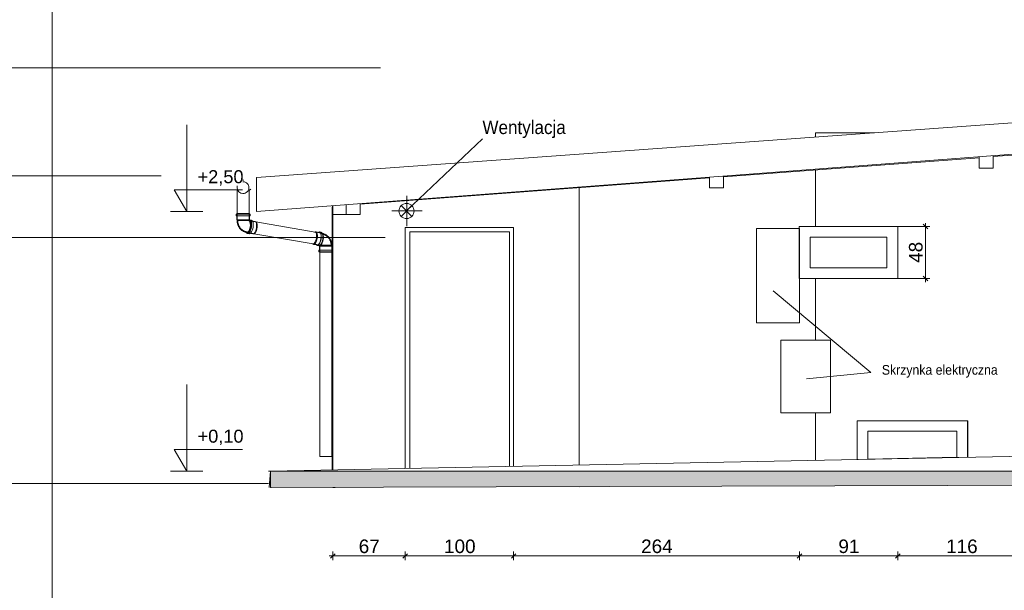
# Model space of a CAD drawing. Header units: millimetres. Extents: x -68772 to 137055, y -73300 to 19650.
# Tile 199 of 212: x 59271 to 68354, y 2316 to 7586. Entities that reach past the tile are written whole.
import ezdxf

# ---------------------------------------------------------------- set-up
doc = ezdxf.new("R2010")
doc.units = ezdxf.units.MM
doc.header["$MEASUREMENT"] = 0
doc.set_wipeout_variables(frame=1)
doc.linetypes.add('Wipeout_Contour', pattern=[1000, 0, -1000])
for name, color, linetype, lineweight in [('Center Line_Nr_pióra__7', 7, 'Continuous', 5), ('Dimensions_Nr_pióra__7', 7, 'Continuous', 5), ('Drop_Nr_pióra__7', 7, 'Continuous', 5), ('Floors_Nr_pióra__7', 7, 'Continuous', 5), ('Interior Edges_Nr_pióra__7', 7, 'Continuous', 5), ('Nowe_0_Nr_pióra__1', 7, 'Continuous', 18), ('Nowe_0_Nr_pióra__7', 7, 'Continuous', 5), ('Nowe_Sections_Nr_pióra__7', 7, 'Continuous', 5), ('Nowe_Walls_Nr_pióra__7', 7, 'Continuous', 5), ('Pipe Fittings_Nr_pióra__7', 7, 'Continuous', 5), ('Pipes_Nr_pióra__7', 7, 'Continuous', 5), ('Spot Elevations_Nr_pióra__7', 7, 'Continuous', 5), ('Text Notes_Nr_pióra__7', 7, 'Continuous', 5), ('Walls_Nr_pióra__7', 7, 'Continuous', 5)]:
    doc.layers.add(name, color=color, linetype=linetype, lineweight=lineweight)
for name, color, linetype in [('Dimensions', 7, 'Continuous'), ('Nowe_Sections', 7, 'Continuous'), ('Pipe Fittings', 7, 'Continuous'), ('Spot Elevations', 7, 'Continuous')]:
    doc.layers.add(name, color=color, linetype=linetype)
doc.styles.add('GENERATED_STYLE_1', font='arial.ttf')
doc.styles.add('GENERATED_STYLE_3', font='arial.ttf')
doc.dimstyles.new('GENERATED_STYLE__5', dxfattribs={"dimtxt": 125, "dimasz": 40.305087, "dimexe": 0.18, "dimexo": 0.164042, "dimgap": 0.09, "dimtad": 1, "dimdec": 0, "dimlfac": 0.1, "dimzin": 0, "dimdsep": 46, "dimtxsty": 'GENERATED_STYLE_1', "dimblk": 'ARROWHEAD_6', "dimblk1": 'ARROWHEAD_6', "dimblk2": 'ARROWHEAD_6', "dimcen": 0.09, "dimclrd": 7, "dimclre": 7, "dimclrt": 7, "dimadec": 1, "dimazin": 0, "dimtfac": 1, "dimtdec": 4, "dimtmove": 0, "dimatfit": 3, "dimfxl": 0, "dimtolj": 1, "dimtzin": 0, "dimarcsym": 0})
doc.dimstyles.new('GENERATED_STYLE__7', dxfattribs={"dimtxt": 125, "dimasz": 40.305087, "dimexe": 0.18, "dimexo": 0.164042, "dimgap": 0.09, "dimtad": 1, "dimtih": 1, "dimtoh": 1, "dimdec": 0, "dimlfac": 0.1, "dimzin": 0, "dimdsep": 46, "dimtxsty": 'GENERATED_STYLE_1', "dimblk": 'ARROWHEAD_6', "dimblk1": 'ARROWHEAD_6', "dimblk2": 'ARROWHEAD_6', "dimcen": 0.09, "dimse1": 1, "dimse2": 1, "dimclrd": 7, "dimclre": 7, "dimclrt": 7, "dimadec": 1, "dimazin": 0, "dimtfac": 1, "dimtdec": 4, "dimtmove": 0, "dimatfit": 3, "dimfxl": 0, "dimtolj": 1, "dimtzin": 0, "dimarcsym": 0})

# ---------------------------------------------------------------- blocks, each defined once
blk = doc.blocks.new('Spot Elevations - Высотная отметка - Закрашенное значение-23738-Rzut', base_point=(-269.5, 0))
at = {"layer": 'Spot Elevations_Nr_pióra__7', "color": 7, "linetype": 'Continuous', "lineweight": 5}
blk.add_line((-419.5, 0), (430.5, 0), dxfattribs=at)
blk = doc.blocks.new('Plumbing-Bend-Valsir-Triplus-Negative-01 - Standard-8962052-F2', base_point=(0, 0))
at = {"layer": 'Pipe Fittings_Nr_pióra__7', "color": 7, "linetype": 'Continuous', "lineweight": 5}
for p, q in [((-1716.4, 2028.5), (-1716.4, 2012.5)), ((-1716.4, 2028.5), (-1711.5, 2028.5)), ((-1716.4, 2012.5), (-1711.5, 2012.5)), ((-1711.5, 2028.5), (-1589.1, 2028.5)), ((-1711.5, 2012.5), (-1589.1, 2012.5)), ((-1711.1, 2033.8), (-1711.1, 2028.5)), ((-1711.1, 2033.8), (-1706.6, 2033.8)), ((-1711.1, 2012.5), (-1711.1, 1975.5)), ((-1706.6, 2033.8), (-1594.4, 2033.8)), ((-1594.3, 2028.5), (-1594.3, 2033.8)), ((-1594.3, 1975.5), (-1594.3, 2012.5)), ((-1589.1, 2012.5), (-1589.1, 2028.5)), ((-1711.1, 1975.5), (-1707.7, 1968.7)), ((-1711.1, 1975.5), (-1706.6, 1975.5)), ((-1707.7, 1968.7), (-1707.7, 1968.7)), ((-1707.7, 1968.7), (-1707.7, 1964.3)), ((-1707.7, 1968.7), (-1703.5, 1968.7)), ((-1707.7, 1964.3), (-1707.4, 1960)), ((-1707.4, 1960), (-1707, 1955.7)), ((-1707, 1955.7), (-1706.5, 1951.5)), ((-1706.6, 1975.5), (-1594.4, 1975.5)), ((-1706.5, 1951.5), (-1705.8, 1947.2)), ((-1705.8, 1947.2), (-1704.9, 1943)), ((-1704.9, 1943), (-1703.9, 1938.8)), ((-1703.9, 1938.8), (-1702.7, 1934.6)), ((-1703.5, 1968.7), (-1690.9, 1968.7)), ((-1702.7, 1968.7), (-1702.7, 1964.5)), ((-1702.7, 1964.5), (-1702.4, 1960.4)), ((-1702.7, 1934.6), (-1701.3, 1930.5)), ((-1702.4, 1960.4), (-1702.1, 1956.3)), ((-1702.1, 1956.3), (-1701.5, 1952.2)), ((-1701.5, 1952.2), (-1700.8, 1948.1)), ((-1701.3, 1930.5), (-1699.8, 1926.5)), ((-1700.8, 1948.1), (-1700, 1944.1)), ((-1700, 1944.1), (-1699, 1940.1)), ((-1699.8, 1926.5), (-1698.2, 1922.5)), ((-1699, 1940.1), (-1697.9, 1936.1)), ((-1698.2, 1922.5), (-1696.4, 1918.5)), ((-1697.9, 1936.1), (-1696.6, 1932.2)), ((-1696.6, 1932.2), (-1695.2, 1928.3)), ((-1696.4, 1918.5), (-1694.4, 1914.6)), ((-1695.2, 1928.3), (-1693.6, 1924.5)), ((-1694.4, 1914.6), (-1692.3, 1910.8)), ((-1693.6, 1924.5), (-1691.9, 1920.7)), ((-1692.3, 1910.8), (-1690.1, 1907.1)), ((-1691.9, 1920.7), (-1690, 1917)), ((-1691, 1968.7), (-1688.6, 1968.7)), ((-1690, 1917), (-1688, 1913.3)), ((-1688.2, 1968.7), (-1669.6, 1968.7)), ((-1688, 1913.3), (-1685.8, 1909.8)), ((-1685.8, 1909.8), (-1683.5, 1906.3)), ((-1669.6, 1968.7), (-1665.6, 1968.7)), ((-1665.7, 1968.7), (-1644.1, 1968.7)), ((-1644.1, 1968.7), (-1641.6, 1968.7)), ((-1641.6, 1968.7), (-1622.2, 1968.7)), ((-1622.2, 1968.7), (-1620.8, 1968.7)), ((-1620.7, 1968.7), (-1605.6, 1968.7)), ((-1605.7, 1968.7), (-1604.5, 1968.7)), ((-1604.1, 1968.7), (-1597.7, 1968.7)), ((-1599.9, 1961.6), (-1599.9, 1961.6)), ((-1599.9, 1961.6), (-1599.8, 1961.6)), ((-1599.8, 1961.6), (-1599.8, 1961.6)), ((-1599.8, 1961.6), (-1599.8, 1961.6)), ((-1541.7, 1956.7), (-1599.1, 1966.6)), ((-1597.7, 1968.7), (-1594.3, 1975.5)), ((-1597.7, 1968.5), (-1597.7, 1968.7)), ((-1597.7, 1968.2), (-1597.7, 1968.5)), ((-1597.7, 1968), (-1597.7, 1968.2)), ((-1597.7, 1967.7), (-1597.7, 1968)), ((-1597.6, 1967.5), (-1597.7, 1967.7)), ((-1597.6, 1967.3), (-1597.6, 1967.5)), ((-1597.5, 1967.1), (-1597.6, 1967.3)), ((-1597.5, 1966.9), (-1597.5, 1967.1)), ((-1597.4, 1966.7), (-1597.5, 1966.9)), ((-1597.4, 1966.5), (-1597.4, 1966.7)), ((-1597.3, 1966.3), (-1597.4, 1966.5)), ((-1597.2, 1966.2), (-1597.3, 1966.3)), ((-1597.2, 1966.1), (-1597.2, 1966.2)), ((-1597.1, 1965.9), (-1597.2, 1966.1)), ((-1597, 1965.8), (-1597.1, 1965.9)), ((-1597.1, 1965.9), (-1597.1, 1965.9)), ((-1597, 1965.7), (-1597, 1965.8)), ((-1596.9, 1965.7), (-1597, 1965.7)), ((-1596.9, 1965.6), (-1596.9, 1965.7)), ((-1596.9, 1965.6), (-1596.9, 1965.6)), ((-1590, 1968.5), (-1594.8, 1969.3)), ((-1574.5, 1971.1), (-1589.1, 1973.6)), ((-1541.7, 1960.2), (-1575.4, 1965.9)), ((-1532, 1953.9), (-1537.5, 1958.2)), ((-1690.1, 1907.1), (-1687.7, 1903.5)), ((-1687.7, 1903.5), (-1685.1, 1899.9)), ((-1685.1, 1899.9), (-1682.4, 1896.5)), ((-1683.5, 1906.3), (-1681.1, 1902.9)), ((-1682.4, 1896.5), (-1679.6, 1893.1)), ((-1681.1, 1902.9), (-1678.6, 1899.6)), ((-1679.6, 1893.1), (-1676.7, 1889.9)), ((-1678.6, 1899.6), (-1675.9, 1896.4)), ((-1676.7, 1889.9), (-1673.6, 1886.8)), ((-1675.9, 1896.4), (-1673, 1893.3)), ((-1673.6, 1886.8), (-1670.4, 1883.8)), ((-1673, 1893.3), (-1670.1, 1890.3)), ((-1670.4, 1883.8), (-1667, 1880.9)), ((-1670.1, 1890.3), (-1667, 1887.5)), ((-1667, 1887.5), (-1663.8, 1884.7)), ((-1667, 1880.9), (-1663.6, 1878.1)), ((-1663.8, 1884.7), (-1660.5, 1882.1)), ((-1663.6, 1878.1), (-1660, 1875.5)), ((-1660.5, 1882.1), (-1657.1, 1879.6)), ((-1660, 1875.5), (-1656.3, 1873.1)), ((-1657.1, 1879.6), (-1653.6, 1877.3)), ((-1656.3, 1873.1), (-1652.5, 1870.8)), ((-1653.6, 1877.3), (-1650, 1875.1)), ((-1652.5, 1870.8), (-1648.6, 1868.6)), ((-1650, 1875.1), (-1646.3, 1873.1)), ((-1648.6, 1868.6), (-1644.6, 1866.7)), ((-1646.3, 1873.1), (-1642.5, 1871.2)), ((-1644.6, 1866.7), (-1640.6, 1864.8)), ((-1642.5, 1871.2), (-1638.6, 1869.4)), ((-1640.6, 1864.8), (-1636.4, 1863.2)), ((-1638.6, 1869.4), (-1634.7, 1867.9)), ((-1636.4, 1863.2), (-1632.2, 1861.7)), ((-1634.7, 1867.9), (-1630.7, 1866.5)), ((-1632.2, 1861.7), (-1627.9, 1860.4)), ((-1630.7, 1866.5), (-1626.6, 1865.3)), ((-1627.9, 1860.4), (-1623.6, 1859.3)), ((-1626.6, 1865.3), (-1622.4, 1864.2)), ((-1623.6, 1859.3), (-1619.2, 1858.4)), ((-1622.4, 1864.2), (-1618.3, 1863.3)), ((-1619.2, 1858.4), (-1617.7, 1858.1)), ((-1618.3, 1863.3), (-1616.8, 1863.1)), ((-1617.7, 1858.1), (-1560.3, 1848.3)), ((-1614.6, 1854.2), (-1609.8, 1853.3)), ((-1610.7, 1848.2), (-1596.1, 1845.7)), ((-1595.2, 1850.8), (-1561.5, 1845)), ((-1556.8, 1845.5), (-1550.3, 1847.7))]:
    blk.add_line(p, q, dxfattribs=at)
for centre, major_axis, start_param, end_param in [((-1608.4, 1912.4), (9.3, 54.2), 3.206882, 6.086676), ((-1604.7, 1911.7), (9.9, 57.6), 3.206882, 6.348475), ((-1599.9, 1910.9), (10.8, 62.7), 3.206882, 6.348475), ((-1599.9, 1910.9), (9.9, 57.6), 3.206882, 6.348475), ((-1604.7, 1911.7), (9.4, 54.5), 3.662758, 5.890793), ((-1604.7, 1911.7), (9.9, 57.6), 0.06529, 0.145497), ((-1599.9, 1910.9), (10.8, 62.7), 0.06529, 0.296756), ((-1604.7, 1911.7), (9.4, 54.5), 5.899676, 6.331712), ((-1585.3, 1908.4), (10.8, 62.7), 3.206882, 6.348475), ((-1608.4, 1912.4), (9.3, 54.2), 5.857581, 5.951759), ((-1608.4, 1912.4), (9.3, 54.2), 5.409502, 5.485986), ((-1608.4, 1912.4), (9.3, 54.2), 4.969728, 5.015587), ((-1551.6, 1902.6), (9.9, 57.6), 3.206882, 6.348475), ((-1545.4, 1901.5), (9.3, 54.2), 3.206882, 6.077577), ((-1545.4, 1901.5), (9.3, 54.2), 6.081875, 6.204297), ((-1604.7, 1911.7), (9.9, 57.6), 2.758083, 3.206882), ((-1599.9, 1910.9), (10.8, 62.7), 2.646401, 3.206882), ((-1608.4, 1912.4), (9.3, 54.2), 2.993942, 3.206882), ((-1608.4, 1912.4), (9.3, 54.2), 3.111302, 3.206882), ((-1604.7, 1911.7), (9.4, 54.5), 3.100217, 3.206882), ((-1604.7, 1911.7), (9.4, 54.5), 3.206882, 3.655681), ((-1599.9, 1910.9), (9.9, 57.6), 3.141593, 3.206882), ((-1608.4, 1912.4), (9.3, 54.2), 3.613648, 3.681115), ((-1608.4, 1912.4), (9.3, 54.2), 4.069372, 4.145856), ((-1585.3, 1908.4), (10.8, 62.7), 3.141593, 3.206882), ((-1608.4, 1912.4), (9.3, 54.2), 4.53977, 4.58563), ((-1551.6, 1902.6), (9.9, 57.6), 3.141593, 3.206882)]:
    blk.add_ellipse(centre, major_axis=major_axis, ratio=0.38088, start_param=start_param, end_param=end_param, dxfattribs=at)
blk = doc.blocks.new('Plumbing-Bend-Valsir-Triplus-Negative-01 - Standard-V3-F2')
at = {"layer": 'Pipe Fittings_Nr_pióra__7', "color": 7, "linetype": 'Continuous', "lineweight": 5}
for p, q in [((-986.2, 1863.6), (-992.8, 1861.3)), ((-925.4, 1850.9), (-982.8, 1860.8)), ((-947.9, 1858.2), (-981.5, 1864)), ((-932.3, 1860.9), (-947, 1863.4)), ((-928.4, 1854.9), (-933.2, 1855.7)), ((-923.8, 1850.6), (-925.4, 1850.9)), ((-919.5, 1849.7), (-923.8, 1850.6)), ((-916.5, 1843.8), (-920.2, 1844.7)), ((-915.1, 1848.6), (-919.5, 1849.7)), ((-912.4, 1842.6), (-916.5, 1843.8)), ((-910.8, 1847.3), (-915.1, 1848.6)), ((-908.4, 1841.2), (-912.4, 1842.6)), ((-906.6, 1845.9), (-910.8, 1847.3)), ((-904.4, 1839.6), (-908.4, 1841.2)), ((-902.5, 1844.2), (-906.6, 1845.9)), ((-900.5, 1837.9), (-904.4, 1839.6)), ((-898.4, 1842.4), (-902.5, 1844.2)), ((-896.7, 1836), (-900.5, 1837.9)), ((-894.4, 1840.4), (-898.4, 1842.4)), ((-893, 1833.9), (-896.7, 1836)), ((-890.5, 1838.3), (-894.4, 1840.4)), ((-889.4, 1831.7), (-893, 1833.9)), ((-886.7, 1836), (-890.5, 1838.3)), ((-885.9, 1829.4), (-889.4, 1831.7)), ((-883.1, 1833.5), (-886.7, 1836)), ((-882.5, 1826.9), (-885.9, 1829.4)), ((-879.5, 1830.9), (-883.1, 1833.5)), ((-879.2, 1824.3), (-882.5, 1826.9)), ((-876, 1828.2), (-879.5, 1830.9)), ((-876, 1821.6), (-879.2, 1824.3)), ((-872.7, 1825.3), (-876, 1828.2)), ((-872.9, 1818.7), (-876, 1821.6)), ((-870, 1815.7), (-872.9, 1818.7)), ((-869.5, 1822.3), (-872.7, 1825.3)), ((-866.4, 1819.2), (-869.5, 1822.3)), ((-863.4, 1815.9), (-866.4, 1819.2)), ((-1011, 1755.2), (-1005.6, 1750.9)), ((-1001.4, 1752.3), (-944, 1742.5)), ((-1001.3, 1748.9), (-967.6, 1743.1)), ((-968.5, 1737.9), (-953.9, 1735.4)), ((-953, 1740.6), (-948.2, 1739.8)), ((-946.3, 1738.3), (-948.7, 1733.5)), ((-948.7, 1733.5), (-948.7, 1696.6)), ((-944.2, 1733.5), (-948.6, 1733.5)), ((-946.1, 1743.4), (-946.1, 1743.4)), ((-946.1, 1743.4), (-946.1, 1743.3)), ((-946.1, 1743.3), (-946, 1743.3)), ((-946, 1743.3), (-946, 1743.2)), ((-946, 1743.2), (-945.9, 1743.1)), ((-832, 1733.5), (-944.2, 1733.5)), ((-943.2, 1747.4), (-943.2, 1747.5)), ((-943.1, 1747.4), (-943.2, 1747.4)), ((-943.2, 1747.4), (-943.2, 1747.4)), ((-943.2, 1747.4), (-943.2, 1747.4)), ((-941, 1740.4), (-942.3, 1740.4)), ((-928.5, 1740.4), (-941, 1740.4)), ((-925.8, 1740.4), (-928.5, 1740.4)), ((-907.1, 1740.4), (-925.8, 1740.4)), ((-903.1, 1740.4), (-907.2, 1740.4)), ((-881.6, 1740.4), (-903.2, 1740.4)), ((-879.6, 1740.4), (-881.5, 1740.4)), ((-859.8, 1740.4), (-879.2, 1740.4)), ((-867.2, 1812.6), (-870, 1815.7)), ((-864.5, 1809.4), (-867.2, 1812.6)), ((-861.9, 1806.1), (-864.5, 1809.4)), ((-860.6, 1812.6), (-863.4, 1815.9)), ((-859.5, 1802.8), (-861.9, 1806.1)), ((-857.9, 1809.1), (-860.6, 1812.6)), ((-858.3, 1740.4), (-859.8, 1740.4)), ((-857.2, 1799.3), (-859.5, 1802.8)), ((-843.2, 1740.4), (-858.2, 1740.4)), ((-855.4, 1805.6), (-857.9, 1809.1)), ((-855, 1795.7), (-857.2, 1799.3)), ((-853, 1801.9), (-855.4, 1805.6)), ((-853, 1792.1), (-855, 1795.7)), ((-850.7, 1798.2), (-853, 1801.9)), ((-851.2, 1788.4), (-853, 1792.1)), ((-849.4, 1784.6), (-851.2, 1788.4)), ((-848.6, 1794.4), (-850.7, 1798.2)), ((-847.9, 1780.8), (-849.4, 1784.6)), ((-846.7, 1790.5), (-848.6, 1794.4)), ((-846.4, 1776.9), (-847.9, 1780.8)), ((-844.9, 1786.6), (-846.7, 1790.5)), ((-845.1, 1773), (-846.4, 1776.9)), ((-844, 1769), (-845.1, 1773)), ((-843.2, 1782.6), (-844.9, 1786.6)), ((-843, 1765), (-844, 1769)), ((-841.7, 1778.5), (-843.2, 1782.6)), ((-842.1, 1740.4), (-843.2, 1740.4)), ((-842.2, 1760.9), (-843, 1765)), ((-841.5, 1756.8), (-842.2, 1760.9)), ((-840.4, 1774.4), (-841.7, 1778.5)), ((-835.3, 1740.4), (-841.7, 1740.4)), ((-841, 1752.8), (-841.5, 1756.8)), ((-840.6, 1748.6), (-841, 1752.8)), ((-840.4, 1744.5), (-840.6, 1748.6)), ((-839.2, 1770.3), (-840.4, 1774.4)), ((-840.3, 1740.4), (-840.4, 1744.5)), ((-838.1, 1766.1), (-839.2, 1770.3)), ((-837.3, 1761.8), (-838.1, 1766.1)), ((-836.6, 1757.6), (-837.3, 1761.8)), ((-836, 1753.3), (-836.6, 1757.6)), ((-835.6, 1749), (-836, 1753.3)), ((-835.4, 1744.7), (-835.6, 1749)), ((-835.3, 1740.4), (-835.4, 1744.7)), ((-831.9, 1733.5), (-835.3, 1740.4)), ((-831.9, 1696.6), (-831.9, 1733.5)), ((-953.9, 1696.6), (-953.9, 1680.5)), ((-949, 1696.6), (-953.9, 1696.6)), ((-949, 1680.5), (-953.9, 1680.5)), ((-826.6, 1696.6), (-949, 1696.6)), ((-826.6, 1680.5), (-949, 1680.5)), ((-948.7, 1680.5), (-948.7, 1675.3)), ((-944.2, 1675.3), (-948.6, 1675.3)), ((-832, 1675.3), (-944.2, 1675.3)), ((-831.9, 1675.3), (-831.9, 1680.5)), ((-826.6, 1680.5), (-826.6, 1696.6))]:
    blk.add_line(p, q, dxfattribs=at)
for centre, major_axis, start_param, end_param in [((-991.4, 1806.4), (9.9, 57.6), 3.206882, 6.348475), ((-991.4, 1806.4), (9.9, 57.6), 0.06529, 0.26723), ((-997.7, 1807.5), (9.3, 54.2), 5.874243, 5.94171), ((-997.7, 1807.5), (9.3, 54.2), 5.409502, 5.485986), ((-997.7, 1807.5), (9.3, 54.2), 4.969728, 5.015587), ((-957.7, 1800.7), (10.8, 62.7), 3.206882, 6.348475), ((-957.7, 1800.7), (9.9, 57.6), 3.206882, 6.348475), ((-957.7, 1800.7), (10.8, 62.7), 0.06529, 0.385542), ((-943.1, 1798.2), (10.8, 62.7), 3.206882, 6.348475), ((-938.3, 1797.3), (9.9, 57.6), 3.500691, 5.995363), ((-934.7, 1796.7), (9.3, 54.2), 3.519524, 6.001367), ((-934.7, 1796.7), (9.3, 54.2), 5.917266, 6.02221), ((-934.7, 1796.7), (9.3, 54.2), 5.484817, 5.875241), ((-934.7, 1796.7), (9.3, 54.2), 5.01497, 5.41065), ((-991.4, 1806.4), (9.9, 57.6), 2.800174, 3.206882), ((-997.7, 1807.5), (9.3, 54.2), 3.613648, 3.681115), ((-997.7, 1807.5), (9.3, 54.2), 4.069372, 4.145856), ((-997.7, 1807.5), (9.3, 54.2), 4.533842, 4.58563), ((-957.7, 1800.7), (10.8, 62.7), 2.751165, 3.206882), ((-957.7, 1800.7), (9.9, 57.6), 3.141593, 3.206882), ((-943.1, 1798.2), (10.8, 62.7), 3.141593, 3.206882), ((-934.7, 1796.7), (9.3, 54.2), 3.329932, 3.637139), ((-934.7, 1796.7), (9.3, 54.2), 3.680117, 4.07054), ((-934.7, 1796.7), (9.3, 54.2), 4.144707, 4.540387), ((-934.7, 1796.7), (9.3, 54.2), 4.585044, 4.970313)]:
    blk.add_ellipse(centre, major_axis=major_axis, ratio=0.38088, start_param=start_param, end_param=end_param, dxfattribs=at)
blk = doc.blocks.new('*D708')
at = {"layer": 'Dimensions_Nr_pióra__7', "color": 7, "linetype": 'Continuous', "lineweight": 5}
for p, q in [((62180.5, 2655), (62138, 2612.5)), ((62159.2, 2594), (62159.2, 2673.5)), ((62849.2, 2655), (62806.8, 2612.5)), ((62828, 2594), (62828, 2673.5)), ((62127.4, 2633.8), (62159.2, 2633.8)), ((62159.2, 2633.8), (62828, 2633.8))]:
    blk.add_line(p, q, dxfattribs=at)
at = {"color": 254, "linetype": 'Wipeout_Contour', "lineweight": 0, "ltscale": 250211.497909}
blk.add_wipeout([(62398.8, 2658.8), (62588.5, 2658.8), (62588.5, 2783.8), (62398.8, 2783.8)], dxfattribs=at).dxf.layer = 'Dimensions'
at = {"layer": 'Dimensions_Nr_pióra__7', "color": 7, "lineweight": 5, "insert": (62398.8, 2658.8), "char_height": 125, "attachment_point": 7, "style": 'GENERATED_STYLE_1'}
blk.add_mtext('\\A1;67', dxfattribs=at)
blk = doc.blocks.new('ARROWHEAD_6')
at = {"color": 0, "linetype": 'Continuous', "lineweight": 0}
for p, q in [((0, 0), (-1, 0)), ((-0.5, -0.5), (0.5, 0.5))]:
    blk.add_line(p, q, dxfattribs=at)
blk = doc.blocks.new('*D709')
at = {"layer": 'Dimensions_Nr_pióra__7', "color": 7, "linetype": 'Continuous', "lineweight": 5}
for p, q in [((62849.2, 2655), (62806.8, 2612.5)), ((62828, 2594), (62828, 2673.5)), ((63849.2, 2655), (63806.8, 2612.5)), ((63828, 2594), (63828, 2673.5)), ((62828, 2633.8), (63828, 2633.8))]:
    blk.add_line(p, q, dxfattribs=at)
at = {"color": 254, "linetype": 'Wipeout_Contour', "lineweight": 0, "ltscale": 253545.889651}
blk.add_wipeout([(63185.7, 2658.8), (63470.3, 2658.8), (63470.3, 2783.8), (63185.7, 2783.8)], dxfattribs=at).dxf.layer = 'Dimensions'
at = {"layer": 'Dimensions_Nr_pióra__7', "color": 7, "lineweight": 5, "insert": (63185.7, 2658.8), "char_height": 125, "attachment_point": 7, "style": 'GENERATED_STYLE_1'}
blk.add_mtext('\\A1;100', dxfattribs=at)
blk = doc.blocks.new('*D710')
at = {"layer": 'Dimensions_Nr_pióra__7', "color": 7, "linetype": 'Continuous', "lineweight": 5}
for p, q in [((63849.2, 2655), (63806.8, 2612.5)), ((63828, 2594), (63828, 2673.5)), ((66485.1, 2655), (66442.7, 2612.5)), ((66463.9, 2594), (66463.9, 2673.5)), ((63828, 2633.8), (66463.9, 2633.8))]:
    blk.add_line(p, q, dxfattribs=at)
at = {"color": 254, "linetype": 'Wipeout_Contour', "lineweight": 0, "ltscale": 260811.122938}
blk.add_wipeout([(65003.7, 2658.8), (65288.2, 2658.8), (65288.2, 2783.8), (65003.7, 2783.8)], dxfattribs=at).dxf.layer = 'Dimensions'
at = {"layer": 'Dimensions_Nr_pióra__7', "color": 7, "lineweight": 5, "insert": (65003.7, 2658.8), "char_height": 125, "attachment_point": 7, "style": 'GENERATED_STYLE_1'}
blk.add_mtext('\\A1;264', dxfattribs=at)
blk = doc.blocks.new('*D711')
at = {"layer": 'Dimensions_Nr_pióra__7', "color": 7, "linetype": 'Continuous', "lineweight": 5}
for p, q in [((66485.1, 2655), (66442.7, 2612.5)), ((66463.9, 2594), (66463.9, 2673.5)), ((67394.2, 2655), (67351.7, 2612.5)), ((67373, 2594), (67373, 2673.5)), ((66463.9, 2633.8), (67373, 2633.8))]:
    blk.add_line(p, q, dxfattribs=at)
at = {"color": 254, "linetype": 'Wipeout_Contour', "lineweight": 0, "ltscale": 267895.030696}
blk.add_wipeout([(66823.6, 2658.8), (67013.3, 2658.8), (67013.3, 2783.8), (66823.6, 2783.8)], dxfattribs=at).dxf.layer = 'Dimensions'
at = {"layer": 'Dimensions_Nr_pióra__7', "color": 7, "lineweight": 5, "insert": (66823.6, 2658.8), "char_height": 125, "attachment_point": 7, "style": 'GENERATED_STYLE_1'}
blk.add_mtext('\\A1;91', dxfattribs=at)
blk = doc.blocks.new('*D712')
at = {"layer": 'Dimensions_Nr_pióra__7', "color": 7, "linetype": 'Continuous', "lineweight": 5}
for p, q in [((67394.2, 2655), (67351.7, 2612.5)), ((67373, 2594), (67373, 2673.5)), ((68555.1, 2655), (68512.7, 2612.5)), ((68533.9, 2594), (68533.9, 2673.5)), ((67373, 2633.8), (68533.9, 2633.8))]:
    blk.add_line(p, q, dxfattribs=at)
at = {"color": 254, "linetype": 'Wipeout_Contour', "lineweight": 0, "ltscale": 272031.705422}
blk.add_wipeout([(67817.4, 2658.8), (68089.4, 2658.8), (68089.4, 2783.8), (67817.4, 2783.8)], dxfattribs=at).dxf.layer = 'Dimensions'
at = {"layer": 'Dimensions_Nr_pióra__7', "color": 7, "lineweight": 5, "insert": (67817.4, 2658.8), "char_height": 125, "attachment_point": 7, "style": 'GENERATED_STYLE_1'}
blk.add_mtext('\\A1;116', dxfattribs=at)
blk = doc.blocks.new('*D718')
at = {"layer": 'Dimensions_Nr_pióra__7', "color": 7, "linetype": 'Continuous', "lineweight": 5}
for p, q in [((67666.4, 5675.2), (67373.1, 5675.2)), ((67647.9, 5654), (67605.5, 5696.4)), ((67626.7, 5675.2), (67626.7, 5707.1)), ((67626.7, 5195.2), (67626.7, 5675.2)), ((67666.4, 5195.2), (67373.1, 5195.2)), ((67605.5, 5216.4), (67647.9, 5174)), ((67626.7, 5163.4), (67626.7, 5195.2))]:
    blk.add_line(p, q, dxfattribs=at)
at = {"color": 254, "linetype": 'Wipeout_Contour', "lineweight": 0, "ltscale": 271030.330178}
blk.add_wipeout([(67601.7, 5340.4), (67601.7, 5530.1), (67476.7, 5530.1), (67476.7, 5340.4)], dxfattribs=at).dxf.layer = 'Dimensions'
at = {"layer": 'Dimensions_Nr_pióra__7', "color": 7, "lineweight": 5, "insert": (67601.7, 5340.4), "char_height": 125, "attachment_point": 7, "rotation": 90, "style": 'GENERATED_STYLE_1'}
blk.add_mtext('\\A1;48', dxfattribs=at)
blk = doc.blocks.new('Wymiary_20', base_point=(60812.2, 5814))
at = {"layer": 'Nowe_Sections_Nr_pióra__7', "color": 7, "linetype": 'Continuous', "lineweight": 5}
for p, q in [((60812.2, 5814), (60812.2, 6614)), ((60812.2, 5814), (60696.2, 6014)), ((60696.2, 6014), (60812.2, 6014)), ((60812.2, 6014), (61328, 6014)), ((60812.2, 5814), (60662.2, 5814)), ((60812.2, 5814), (60962.2, 5814))]:
    blk.add_line(p, q, dxfattribs=at)
at = {"color": 254, "linetype": 'Wipeout_Contour', "lineweight": 0, "ltscale": 245700.654879}
blk.add_wipeout([(60912.2, 6054), (61328, 6054), (61328, 6174), (60912.2, 6174)], dxfattribs=at).dxf.layer = 'Nowe_Sections'
at = {"layer": 'Nowe_Sections_Nr_pióra__7', "color": 7, "lineweight": 5, "insert": (60912.2, 6054), "char_height": 120, "attachment_point": 7, "style": 'GENERATED_STYLE_3'}
blk.add_mtext('\\A1;+2,50', dxfattribs=at)
blk = doc.blocks.new('Wymiary_21', base_point=(60812.2, 3417.6))
at = {"layer": 'Nowe_Sections_Nr_pióra__7', "color": 7, "linetype": 'Continuous', "lineweight": 5}
for p, q in [((60812.2, 3417.6), (60812.2, 4217.6)), ((60812.2, 3417.6), (60696.2, 3617.6)), ((60696.2, 3617.6), (60812.2, 3617.6)), ((60812.2, 3617.6), (61328, 3617.6)), ((60812.2, 3417.6), (60662.2, 3417.6)), ((60812.2, 3417.6), (60962.2, 3417.6))]:
    blk.add_line(p, q, dxfattribs=at)
at = {"color": 254, "linetype": 'Wipeout_Contour', "lineweight": 0, "ltscale": 244932.289636}
blk.add_wipeout([(60912.2, 3657.6), (61328, 3657.6), (61328, 3777.6), (60912.2, 3777.6)], dxfattribs=at).dxf.layer = 'Nowe_Sections'
at = {"layer": 'Nowe_Sections_Nr_pióra__7', "color": 7, "lineweight": 5, "insert": (60912.2, 3657.6), "char_height": 120, "attachment_point": 7, "style": 'GENERATED_STYLE_3'}
blk.add_mtext('\\A1;+0,10', dxfattribs=at)

msp = doc.modelspace()

# ---------------------------------------------------------------- hatches: boundary and pattern name
at = {"layer": 'Nowe_0_Nr_pióra__1', "linetype": 'Continuous', "lineweight": 18}
msp.add_hatch(color=7, dxfattribs=at).paths.add_polyline_path([(61583.8, 3417.6), (75122, 3417.6), (75122, 3305), (61583.8, 3267.6)])

# ---------------------------------------------------------------- linework, layer by layer
at = {"layer": 'Center Line_Nr_pióra__7', "color": 7, "linetype": 'Continuous', "lineweight": 5}
for p, q in [((62844.1, 5679.6), (62844.1, 5959.6)), ((62704.1, 5819.6), (62984.1, 5819.6))]:
    msp.add_line(p, q, dxfattribs=at)
at = {"layer": 'Drop_Nr_pióra__7', "color": 7, "linetype": 'Continuous', "lineweight": 5}
for p, q in [((62790.5, 5869), (62889.5, 5770.1)), ((62889.5, 5869), (62790.5, 5770.1))]:
    msp.add_line(p, q, dxfattribs=at)
for start, end in [(0, 180), (180, 0)]:
    msp.add_arc((62840, 5819.6), 70, start, end, dxfattribs=at)
at = {"layer": 'Floors_Nr_pióra__7', "color": 7, "linetype": 'Continuous', "lineweight": 5}
for p, q in [((68251.7, 6321.4), (71448.3, 6562)), ((65763.9, 6134.3), (68121.7, 6311.7)), ((62412.9, 5882.1), (65633.9, 6124.5)), ((62157.8, 5862.9), (62153.1, 5847.8)), ((61583.8, 3417.6), (61572.9, 3265.5)), ((61583.8, 3417.6), (61583.8, 3267.6)), ((72483.8, 3417.6), (61583.8, 3417.6)), ((61583.7, 3265.5), (61583.8, 3267.6))]:
    msp.add_line(p, q, dxfattribs=at)
at = {"layer": 'Interior Edges_Nr_pióra__7', "color": 7, "linetype": 'Continuous', "lineweight": 5}
for p, q in [((61583.8, 3417.6), (69013.1, 3565.9)), ((61583.8, 3267.6), (61590, 3265.5))]:
    msp.add_line(p, q, dxfattribs=at)
at = {"layer": 'Nowe_0_Nr_pióra__1', "color": 7, "linetype": 'Continuous', "lineweight": 18, "flags": 128}
msp.add_lwpolyline([(61583.8, 3417.6), (75122, 3417.6), (75122, 3305), (61583.8, 3267.6)], close=True, dxfattribs=at)
at = {"layer": 'Nowe_0_Nr_pióra__7', "color": 7, "linetype": 'Continuous', "lineweight": 5}
msp.add_line((59570.8, -4097.1), (59570.8, 18249.8), dxfattribs=at)
at = {"layer": 'Nowe_Walls_Nr_pióra__7', "color": 7, "linetype": 'Continuous', "lineweight": 5}
for p, q in [((62826.6, 5668.5), (63827.9, 5668.5)), ((62826.6, 3442.4), (62826.6, 5668.5)), ((63827.9, 5668.5), (63827.9, 3462.4)), ((66068.8, 5657.9), (66463.9, 5657.9)), ((66068.8, 4787.9), (66068.8, 5657.9)), ((66463, 5675.2), (67372.8, 5675.2)), ((66463, 5195.2), (66463, 5675.2)), ((66463.9, 5657.9), (66463.9, 4787.9)), ((67372.8, 5675.2), (67372.8, 5195.2)), ((62869.1, 5627.6), (63789, 5627.6)), ((62869.1, 3443.2), (62869.1, 5627.6)), ((63789, 5627.6), (63789, 3461.6)), ((67270.6, 5576.7), (66562.3, 5576.7)), ((66562.3, 5576.7), (66562.3, 5295.3)), ((67270.6, 5295.3), (67270.6, 5576.7)), ((66562.3, 5295.3), (67270.6, 5295.3)), ((67372.8, 5195.2), (66463, 5195.2)), ((66463.9, 4787.9), (66068.8, 4787.9)), ((66293.6, 4626.1), (66750.1, 4626.1)), ((66293.6, 3955.9), (66293.6, 4626.1)), ((66750.1, 4626.1), (66750.1, 3955.9)), ((66750.1, 3955.9), (66293.6, 3955.9)), ((66996.4, 3881.5), (68016.2, 3881.5)), ((66996.4, 3525.6), (66996.4, 3881.5)), ((68016.2, 3881.5), (68016.2, 3546)), ((67094.9, 3787.1), (67916.7, 3787.1)), ((67094.9, 3527.6), (67094.9, 3787.1)), ((67916.7, 3787.1), (67916.7, 3546)), ((68016.2, 3546), (66996.4, 3525.6)), ((67916.7, 3546), (67094.9, 3527.6))]:
    msp.add_line(p, q, dxfattribs=at)
at = {"layer": 'Pipes_Nr_pióra__7', "color": 7, "linetype": 'Continuous', "lineweight": 5}
for p, q in [((61335.9, 6108.6), (61297.4, 6078.6)), ((61277.3, 6017.6), (61277.3, 5737.4)), ((61277.3, 6017.6), (61279.2, 6017.6)), ((61365, 5991.9), (61378.1, 6002.1)), ((61383.7, 6017.6), (61387.3, 6017.6)), ((61387.2, 6009.2), (61403.5, 6021.9)), ((61387.3, 5737.4), (61387.3, 6017.6)), ((61996.6, 5624.3), (61448.9, 5718.3)), ((61430.3, 5609.9), (61978, 5515.9)), ((62039.7, 5496.8), (62039.7, 3551.7)), ((62149.7, 3551.7), (62149.7, 5496.8)), ((62149.7, 3551.7), (62039.7, 3551.7))]:
    msp.add_line(p, q, dxfattribs=at)
for centre, major_axis, ratio, start_param, end_param in [((61331.2, 6035.3), (-33.8, 43.4), 0.999985, 5.621247, 6.144845), ((61331.2, 6035.3), (-33.8, 43.4), 0.999985, 5.359449, 5.621246), ((61331.2, 6035.3), (-33.8, 43.4), 0.999985, 5.097648, 5.359448), ((61331.2, 6035.3), (-33.8, 43.4), 0.999985, 6.144846, 7.192043), ((61331.2, 6035.3), (-33.8, 43.4), 0.999985, 0.908858, 2.479654), ((61331.2, 6035.3), (-33.8, 43.4), 0.999985, 2.479654, 3.265051), ((61331.2, 6035.3), (-33.8, 43.4), 0.999985, 4.835849, 5.097648), ((61331.2, 6035.3), (-33.8, 43.4), 0.999985, 4.57405, 4.835848), ((61331.2, 6035.3), (-33.8, 43.4), 0.999985, 3.265052, 3.526852), ((61331.2, 6035.3), (-33.8, 43.4), 0.999985, 4.050451, 4.574049), ((61331.2, 6035.3), (-33.8, 43.4), 0.999985, 3.526853, 4.05045), ((61439.6, 5664.1), (9.3, 54.2), 0.38088, 5.95517, 6.283185), ((61439.6, 5664.1), (9.3, 54.2), 0.38088, 4.144707, 4.540387), ((61439.6, 5664.1), (9.3, 54.2), 0.38088, 5.484817, 5.875241), ((61439.6, 5664.1), (9.3, 54.2), 0.38088, 4.585044, 4.777679), ((61439.6, 5664.1), (9.3, 54.2), 0.38088, 4.777679, 4.970313), ((61439.6, 5664.1), (9.3, 54.2), 0.38088, 5.01497, 5.41065), ((61439.6, 5664.1), (9.3, 54.2), 0.38088, 3.206882, 3.629794), ((61439.6, 5664.1), (9.3, 54.2), 0.38088, 3.680116, 4.07054), ((61987.3, 5570.1), (9.3, 54.2), 0.38088, 3.206882, 4.535029), ((61987.3, 5570.1), (9.3, 54.2), 0.38088, 4.777679, 6.348475), ((61987.3, 5570.1), (9.3, 54.2), 0.38088, 4.540387, 4.777679), ((61987.3, 5570.1), (9.3, 54.2), 0.38088, 3.141593, 3.206882)]:
    msp.add_ellipse(centre, major_axis=major_axis, ratio=ratio, start_param=start_param, end_param=end_param, dxfattribs=at)
at = {"layer": 'Spot Elevations_Nr_pióra__7', "color": 7, "linetype": 'Continuous', "lineweight": 5}
msp.add_line((61583.8, 3417.6), (61567.6, 3417.6), dxfattribs=at)
at = {"layer": 'Text Notes_Nr_pióra__7', "color": 7, "linetype": 'Continuous', "lineweight": 5}
for p, q in [((62840, 5819.6), (63540.2, 6487.1)), ((66223.3, 5081.4), (67122.9, 4329.6)), ((66528.8, 4269.7), (67122.9, 4329.6))]:
    msp.add_line(p, q, dxfattribs=at)
at = {"layer": 'Walls_Nr_pióra__7', "color": 7, "linetype": 'Continuous', "lineweight": 5}
for p, q in [((72320.3, 6914), (61454.9, 6128.9)), ((61454.9, 5814), (72320.3, 6638.8)), ((66612.8, 6540.9), (66612.8, 6501.6)), ((67157.5, 6540.9), (66612.8, 6540.9)), ((68121.4, 6311.6), (68121.4, 6214.1)), ((68121.7, 6214.1), (68121.7, 6320.1)), ((68251.7, 6329.9), (68251.7, 6214.1)), ((66612.8, 5675.2), (66612.8, 6198.1)), ((66612.8, 6198.1), (66612.8, 5675.2)), ((68251.7, 6214.1), (68121.4, 6214.1)), ((61454.9, 6127.7), (61454.9, 6128.9)), ((61455.1, 6128.9), (61455.1, 5814.1)), ((65633.6, 6124.5), (65633.6, 6032.8)), ((65633.9, 6032.8), (65633.9, 6131.3)), ((65763.9, 6141.1), (65763.9, 6032.8)), ((64431.8, 3474.4), (64431.8, 6034)), ((64431.8, 6034), (64431.8, 3474.4)), ((65763.9, 6032.8), (65633.6, 6032.8)), ((62154.9, 5853.5), (62154.9, 5459.2)), ((62159, 5787.3), (62159, 5863)), ((62159.2, 3429), (62159.2, 5867.5)), ((62282.2, 5872.3), (62282.2, 5787.3)), ((62282.9, 5787.3), (62282.9, 5876.9)), ((62412.9, 5886.8), (62412.9, 5787.3)), ((62412.9, 5787.3), (62159, 5787.3)), ((62826.6, 5668.5), (63827.9, 5668.5)), ((62826.6, 3538.5), (62826.6, 5668.5)), ((66463, 5657.9), (66463, 5675.2)), ((66463, 5675.2), (67373, 5675.2)), ((67372.8, 5195.2), (67372.8, 5675.2)), ((67373, 5675.2), (67373, 5195.2)), ((62154.9, 5443.1), (62154.9, 3429)), ((62155.5, 5426.5), (62157.9, 5426.5)), ((62155.5, 4226.5), (62155.5, 5426.5)), ((62157.9, 5426.5), (62157.9, 5425.9)), ((62157.9, 5425.9), (62158, 5425.9)), ((62158, 5425.9), (62158, 4226.5)), ((67373, 5195.2), (66463.9, 5195.2)), ((66612.8, 4626.1), (66612.8, 5195.2)), ((66612.8, 5195.2), (66612.8, 4626.1)), ((62158, 4226.5), (62155.5, 4226.5)), ((66612.8, 3518), (66612.8, 3955.9)), ((66612.8, 3955.9), (66612.8, 3518)), ((66996.4, 3525.6), (66996.4, 3881.5)), ((66996.4, 3881.5), (68016.4, 3881.5)), ((68016.2, 3546), (68016.2, 3881.5)), ((68016.4, 3881.5), (68016.4, 3546)), ((62182.2, 3267.6), (62159.2, 3266.8)), ((62159.2, 3265.5), (62159.2, 3266.8)), ((62159.2, 3266.8), (62159.2, 3265.5)), ((64431.8, 3265.5), (64431.8, 3267.6)), ((64431.8, 3267.6), (64431.8, 3265.5))]:
    msp.add_line(p, q, dxfattribs=at)

# ---------------------------------------------------------------- block references
at = {"layer": 'Pipe Fittings', "color": 7, "linetype": 'Continuous', "lineweight": 5, "zscale": 1000}
for name in ['Plumbing-Bend-Valsir-Triplus-Negative-01 - Standard-8962052-F2', 'Plumbing-Bend-Valsir-Triplus-Negative-01 - Standard-V3-F2']:
    msp.add_blockref(name, (62985, 3762.6), dxfattribs=at)
at = {"layer": 'Spot Elevations', "color": 7, "linetype": 'Continuous', "lineweight": 5, "xscale": 49.99999999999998, "yscale": 49.99999999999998, "zscale": 1000}
for p in [(27601.2, 7140.8), (25577, 6143.4), (27641.6, 5575.9), (26566.5, 3302.8)]:
    msp.add_blockref('Spot Elevations - Высотная отметка - Закрашенное значение-23738-Rzut', p, dxfattribs=at)

# ---------------------------------------------------------------- texts
at = {"layer": 'Text Notes_Nr_pióra__7', "color": 7, "linetype": 'Continuous', "lineweight": 5, "insert": (63540.2, 6655), "char_height": 125, "attachment_point": 1, "style": 'GENERATED_STYLE_1'}
msp.add_mtext('\\A1;{\\W0.9;Wentylacja}', dxfattribs=at)

# ---------------------------------------------------------------- next in the draw order: block references
at = {"layer": 'Nowe_Sections', "color": 7, "linetype": 'Continuous', "lineweight": 5}
for name, p in [('Wymiary_20', (60812.2, 5814)), ('Wymiary_21', (60812.2, 3417.6))]:
    msp.add_blockref(name, p, dxfattribs=at)

# ---------------------------------------------------------------- next in the draw order: dimensions: what is measured, and where the dimension line sits
at = {"layer": 'Dimensions', "color": 7, "linetype": 'Continuous', "lineweight": 5}
dim = msp.add_linear_dim(base=(62828, 2633.8), p1=(62159.2, 4588.7), p2=(62828, 5667.6), dimstyle='GENERATED_STYLE__7', dxfattribs=at)
dim.commit()
dim.dimension.update_dxf_attribs({"geometry": '*D708', "text_midpoint": (62494.1, 2721.3), "dimtype": 160})

# ---------------------------------------------------------------- next in the draw order: dimensions: what is measured, and where the dimension line sits
dim = msp.add_linear_dim(base=(63828, 2633.8), p1=(62828, 5667.6), p2=(63828, 5667.6), dimstyle='GENERATED_STYLE__7', dxfattribs=at)
dim.commit()
dim.dimension.update_dxf_attribs({"geometry": '*D709', "text_midpoint": (63328.7, 2721.3), "dimtype": 160})

# ---------------------------------------------------------------- next in the draw order: dimensions: what is measured, and where the dimension line sits
dim = msp.add_linear_dim(base=(66463.9, 2633.8), p1=(63828, 5667.6), p2=(66463.9, 4787.9), dimstyle='GENERATED_STYLE__7', dxfattribs=at)
dim.commit()
dim.dimension.update_dxf_attribs({"geometry": '*D710', "text_midpoint": (65146.6, 2721.3), "dimtype": 160})

# ---------------------------------------------------------------- next in the draw order: dimensions: what is measured, and where the dimension line sits
dim = msp.add_linear_dim(base=(67373, 2633.8), p1=(66463.9, 4787.9), p2=(67373, 5195.2), dimstyle='GENERATED_STYLE__7', dxfattribs=at)
dim.commit()
dim.dimension.update_dxf_attribs({"geometry": '*D711', "text_midpoint": (66918.9, 2721.3), "dimtype": 160})

# ---------------------------------------------------------------- next in the draw order: dimensions: what is measured, and where the dimension line sits
dim = msp.add_linear_dim(base=(68533.9, 2633.8), p1=(67373, 5195.2), p2=(68533.9, 5245.4), dimstyle='GENERATED_STYLE__7', dxfattribs=at)
dim.commit()
dim.dimension.update_dxf_attribs({"geometry": '*D712', "text_midpoint": (67960.4, 2721.3), "dimtype": 160})

# ---------------------------------------------------------------- next in the draw order: texts
at = {"layer": 'Text Notes_Nr_pióra__7', "color": 7, "linetype": 'Continuous', "lineweight": 5, "insert": (67224.5, 4397.6), "char_height": 90, "attachment_point": 1, "style": 'GENERATED_STYLE_1'}
msp.add_mtext('\\A1;{\\W0.9;Skrzynka elektryczna}', dxfattribs=at)

# ---------------------------------------------------------------- next in the draw order: dimensions: what is measured, and where the dimension line sits
at = {"layer": 'Dimensions', "color": 7, "linetype": 'Continuous', "lineweight": 5}
dim = msp.add_linear_dim(base=(67626.7, 5675.2), p1=(67373, 5195.2), p2=(67373, 5675.2), angle=90, dimstyle='GENERATED_STYLE__5', dxfattribs=at)
dim.commit()
dim.dimension.update_dxf_attribs({"geometry": '*D718', "text_midpoint": (67539.2, 5435.7), "dimtype": 160, "text_rotation": 90})

doc.saveas('drawing.dxf')
